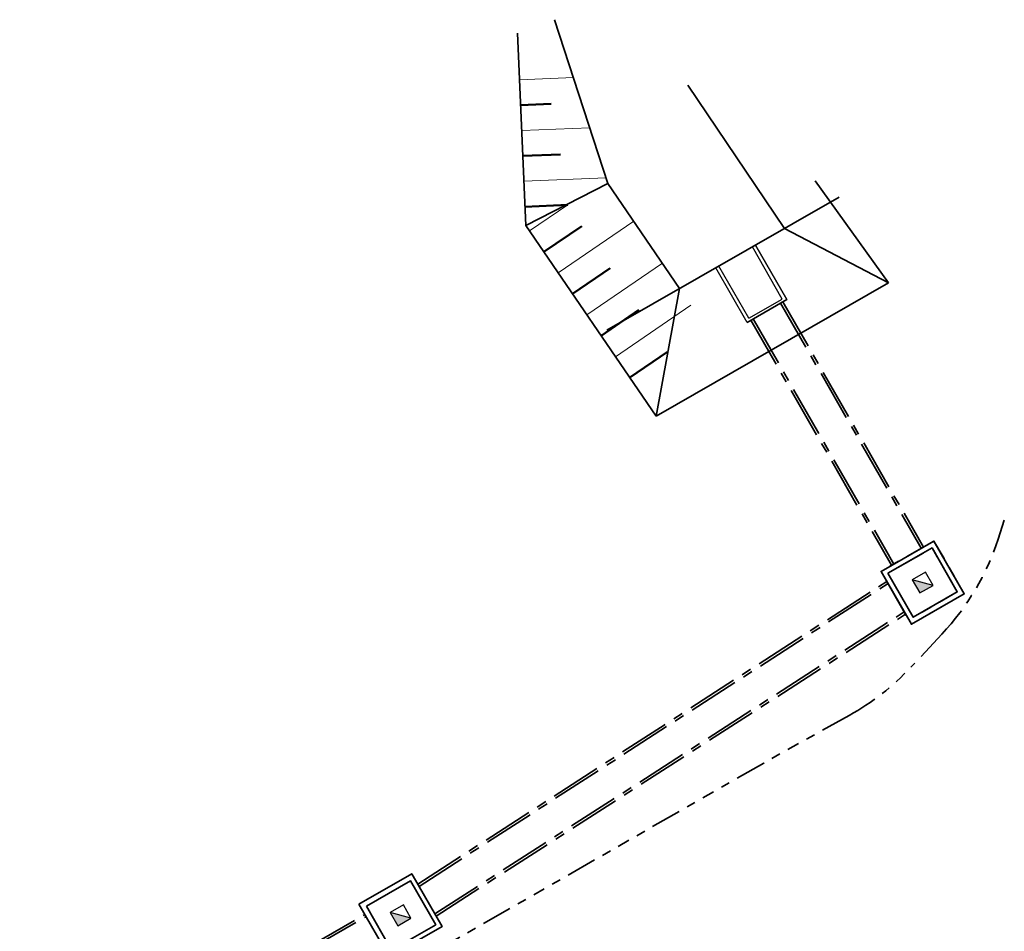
# Model space of a CAD drawing. Header units: metres. Extents: x 103182 to 107392, y 427230 to 428724.
# Tile 31 of 42: x 104679 to 104717, y 428339 to 428375. Entities that reach past the tile are written whole.
import ezdxf

# ---------------------------------------------------------------- set-up
doc = ezdxf.new("R2010")
doc.units = ezdxf.units.M
doc.linetypes.add('AM-AS', pattern=[16, 10, -2, 2, -2])
doc.linetypes.add('RI-DRAINAGE', pattern=[19.2, 6, -1.8, 1.8, -1.8, 2.4, -1.8, 1.8, -1.8])
for name, color, linetype, lineweight in [('N-WE-GW-TALUDARCERING_KORT-G', 96, 'Continuous', 50), ('N-WE-GW-TALUDARCERING_LANG-G', 96, 'Continuous', 18), ('N-WE-GW-WATERGANG-G', 96, 'Continuous', 35), ('N-WE-KW-KUNSTWERK_DUIKER-G', 170, 'AM-AS', 35), ('N-WE-RI-DRAINAGE_DRAIN-G', 90, 'RI-DRAINAGE', 35)]:
    doc.layers.add(name, color=color, linetype=linetype, lineweight=lineweight)

# ---------------------------------------------------------------- blocks, each defined once
blk = doc.blocks.new('Perenlaantje+Akenwijk')
at = {"ltscale": 1000}
for points in [[(104714.608, 428352.34), (104714.199, 428352.451), (104713.79, 428352.562), (104714.088, 428352.042)], [(104714.608, 428352.34), (104714.199, 428352.451), (104713.79, 428352.562), (104714.088, 428352.042)], [(104694.048, 428339.235), (104693.639, 428339.346), (104693.229, 428339.457), (104693.528, 428338.936)]]:
    blk.add_hatch(color=256, dxfattribs=at).paths.add_polyline_path(points)
at = {"color": 7}
for p, q in [((104706.053, 428364.849), (104707.615, 428365.745)), ((104708.672, 428363.622), (104707.495, 428365.676)), ((104708.846, 428363.598), (104707.615, 428365.745)), ((104707.284, 428362.702), (104706.053, 428364.849)), ((104707.351, 428362.864), (104706.173, 428364.918)), ((104707.284, 428362.702), (104708.846, 428363.598)), ((104707.351, 428362.864), (104708.672, 428363.622))]:
    blk.add_line(p, q, dxfattribs=at)
for p, q in [((104706.053, 428364.849), (104707.615, 428365.745)), ((104707.615, 428365.745), (104708.846, 428363.598)), ((104707.284, 428362.702), (104706.053, 428364.849)), ((104708.846, 428363.598), (104707.284, 428362.702))]:
    blk.add_line(p, q)
at = {"ltscale": 1000}
for points in [[(104713.79, 428352.562), (104714.088, 428352.042), (104714.608, 428352.34), (104714.31, 428352.861)], [(104713.79, 428352.562), (104714.088, 428352.042), (104714.608, 428352.34), (104714.31, 428352.861)], [(104693.229, 428339.457), (104693.528, 428338.936), (104694.048, 428339.235), (104693.75, 428339.755)]]:
    blk.add_lwpolyline(points, close=True, dxfattribs=at)
for points in [[(104714.608, 428352.34), (104713.79, 428352.562)], [(104694.048, 428339.235), (104693.229, 428339.457)]]:
    blk.add_lwpolyline(points)
blk.add_lwpolyline([(104714.608, 428352.34), (104713.79, 428352.562)], dxfattribs=at)
at = {"layer": 'N-WE-GW-TALUDARCERING_KORT-G', "color": 251}
for p, q in [((104698.369, 428371.256), (104699.568, 428371.307)), ((104698.455, 428369.258), (104699.932, 428369.321)), ((104698.54, 428367.259), (104700.224, 428367.332)), ((104699.285, 428365.48), (104700.772, 428366.495)), ((104700.413, 428363.828), (104701.899, 428364.843)), ((104701.54, 428362.177), (104703.027, 428363.191)), ((104702.668, 428360.525), (104704.154, 428361.539))]:
    blk.add_line(p, q, dxfattribs=at)
at = {"layer": 'N-WE-GW-TALUDARCERING_LANG-G', "color": 251}
for p, q in [((104698.326, 428372.255), (104700.444, 428372.346)), ((104698.412, 428370.257), (104701.088, 428370.371)), ((104698.498, 428368.259), (104701.732, 428368.397)), ((104698.721, 428366.306), (104700.224, 428367.332)), ((104699.849, 428364.654), (104702.822, 428366.684)), ((104700.976, 428363.002), (104703.95, 428365.032)), ((104702.104, 428361.351), (104705.077, 428363.38))]:
    blk.add_line(p, q, dxfattribs=at)
at = {"layer": 'N-WE-GW-WATERGANG-G', "color": 251, "flags": 128}
for points in [[(104704.631, 428364.034), (104701.804, 428368.176), (104699.7, 428374.627)], [(104703.704, 428359.007), (104698.572, 428366.525), (104698.248, 428374.091)], [(104704.952, 428372.051), (104708.761, 428366.402)], [(104709.97, 428368.273), (104712.858, 428364.256)], [(104701.804, 428368.176), (104698.572, 428366.525)], [(104710.918, 428367.639), (104701.764, 428362.39)], [(104708.761, 428366.402), (104712.858, 428364.256)], [(104712.858, 428364.256), (104703.704, 428359.007)], [(104703.704, 428359.007), (104704.631, 428364.034)]]:
    blk.add_lwpolyline(points, dxfattribs=at)
at = {"layer": 'N-WE-KW-KUNSTWERK_DUIKER-G', "color": 251, "ltscale": 0.2}
for points in [[(104708.607, 428363.461), (104714.144, 428353.803)], [(104708.694, 428363.51), (104714.231, 428353.853)], [(104707.436, 428362.789), (104712.973, 428353.132)], [(104707.523, 428362.839), (104713.06, 428353.181)], [(104694.319, 428340.572), (104712.788, 428352.5)], [(104694.369, 428340.485), (104712.839, 428352.411)], [(104694.991, 428339.4), (104713.477, 428351.297)], [(104695.04, 428339.314), (104713.528, 428351.208)], [(104680.504, 428332.651), (104690.09, 428338.147), (104692.237, 428339.378)], [(104680.554, 428332.564), (104690.14, 428338.06), (104692.287, 428339.291)]]:
    blk.add_lwpolyline(points, dxfattribs=at)
at = {"layer": 'N-WE-KW-KUNSTWERK_DUIKER-G', "color": 251, "ltscale": 0.2, "flags": 128}
for points in [[(104712.561, 428352.895), (104713.755, 428350.813), (104715.837, 428352.007), (104714.643, 428354.089)], [(104712.834, 428352.821), (104713.829, 428351.086), (104715.564, 428352.081), (104714.569, 428353.816)]]:
    blk.add_lwpolyline(points, close=True, dxfattribs=at)
at = {"layer": 'N-WE-KW-KUNSTWERK_DUIKER-G', "color": 251, "linetype": 'Continuous', "ltscale": 0.2, "flags": 128}
for points in [[(104712.561, 428352.895), (104713.755, 428350.813), (104715.837, 428352.007), (104714.643, 428354.089)], [(104712.834, 428352.821), (104713.829, 428351.086), (104715.564, 428352.081), (104714.569, 428353.816)], [(104692.001, 428339.79), (104693.195, 428337.708), (104695.277, 428338.902), (104694.083, 428340.984)], [(104692.293, 428339.711), (104693.288, 428337.976), (104695.023, 428338.97), (104694.028, 428340.705)]]:
    blk.add_lwpolyline(points, close=True, dxfattribs=at)
at = {"layer": 'N-WE-RI-DRAINAGE_DRAIN-G', "color": 251, "ltscale": 0.2}
blk.add_lwpolyline([(104717.415, 428354.911), (104717.173, 428354.166, -0.110066), (104714.959, 428350.422), (104713.734, 428349.115, -0.077446), (104711.307, 428347.22), (104707.94, 428345.344), (104691.466, 428335.899), (104678.642, 428328.551)], format="xyb", dxfattribs=at)

msp = doc.modelspace()

# ---------------------------------------------------------------- block references
msp.add_blockref('Perenlaantje+Akenwijk', (0, 0))

doc.saveas('drawing.dxf')
